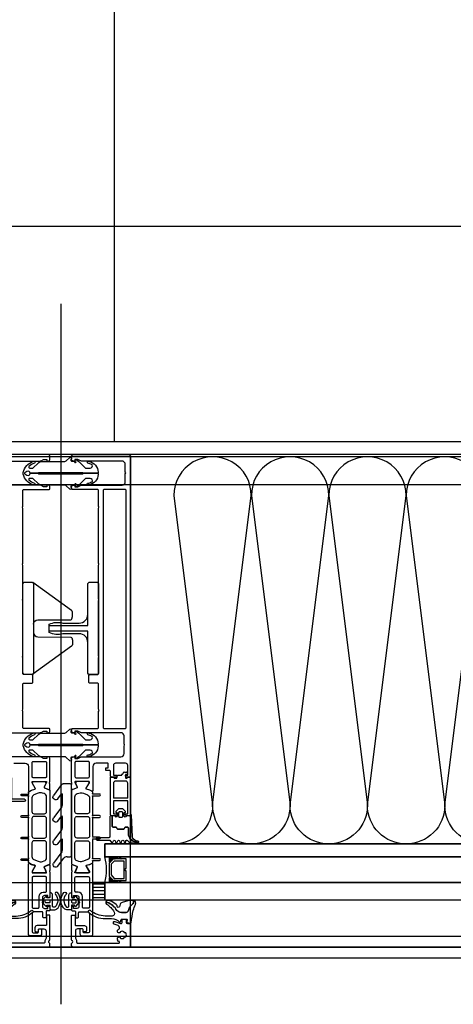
# Model space of a CAD drawing. Header units: millimetres. Extents: x 373037 to 682063, y 76092 to 274210.
# Tile 114 of 256: x 668083 to 668284, y 249571 to 250028. Entities that reach past the tile are written whole.
import ezdxf

# ---------------------------------------------------------------- set-up
doc = ezdxf.new("R2010")
doc.units = ezdxf.units.MM
doc.header["$LTSCALE"] = 100
doc.linetypes.add('CK_ČERCHOVANÁ 50', pattern=[6, 3, -1.5, 0, -1.5])
doc.linetypes.add('ČÁRKOVANÁ', pattern=[19.05, 12.7, -6.35])
doc.layers.get('0').update_dxf_attribs({"linetype": 'CONTINUOUS'})
doc.layers.add('PUDORYS', color=253, linetype='CONTINUOUS')

# ---------------------------------------------------------------- blocks, each defined once
blk = doc.blocks.new('284336')
for points in [[(-0.7, -9.6), (-10, -9.6, 0.414511), (-10.51, -10.11), (-10.51, -15.51, -1), (-11.69, -15.51), (-11.69, -9.6), (-12.69, -8.95, -0.668884), (-12.6, -8.23), (-11.99, -8.01, 0.766384), (-11.99, -7.21), (-12.6, -6.99, -0.76831), (-12.6, -6.23), (-11.99, -6.01, 0.766384), (-11.99, -5.21), (-12.6, -4.99, -0.76831), (-12.6, -4.23), (-11.99, -4.01, 0.766384), (-11.99, -3.21), (-12.6, -2.99, -0.877523), (-12.5, -2.22), (-12.1, -2.22, 0.698129), (-11.83, -1.5, -0.220231), (-12.89, 0.78), (-12.89, 3.45, -0.157143), (-12.82, 3.68), (-12.69, 3.42, -0.067482), (-12.48, 2.53, 0.393136), (-8.66, -1.02), (-6.1, -1.02, -0.414214), (-5.61, -1.51), (-5.61, -2.22, -0.267949), (-5.85, -2.65), (-6.35, -2.93, 0.267949), (-6.61, -3.38), (-6.61, -5.84, 0.267949), (-6.35, -6.29), (-5.85, -6.57, -0.267949), (-5.61, -7), (-5.61, -8.11, 0.414215), (-5.1, -8.62), (-0.41, -8.62), (-0.41, -9.31, -0.414212), (-0.7, -9.6)], [(-0.41, 0), (-0.41, -2, 0.990243), (-0.4, -3.02), (0.9, -3.02, 0.414214), (1.21, -2.71), (1.21, -2.61, -0.668123), (1.71, -2.4), (2.75, -3.45, -0.199004), (2.89, -3.79), (2.89, -5.43, -0.199038), (2.75, -5.77), (1.71, -6.82, -0.668191), (1.21, -6.61), (1.21, -6.51, 0.414214), (0.9, -6.2), (-0.4, -6.2, 0.990269), (-0.41, -7.22), (-0.41, -8.6), (-5.1, -8.6, -0.414215), (-5.59, -8.11), (-5.59, -7, 0.267949), (-5.84, -6.56), (-6.34, -6.27, -0.267949), (-6.59, -5.84), (-6.59, -3.38, -0.267949), (-6.34, -2.95), (-5.84, -2.66, 0.267949), (-5.59, -2.22), (-5.59, -1.51, 0.414214), (-6.1, -1), (-8.66, -1, -0.393156), (-12.46, 2.53, 0.067572), (-12.67, 3.43), (-12.8, 3.7, -0.637545), (-12.12, 3.53), (-11.92, 2.53, 0.344315), (-10.06, 0.91), (0, 0.38, -0.406913), (0.39, 0), (-0.41, 0)], [(1.7, -4.31, 0.414235), (1.2, -3.81), (-0.7, -3.81, 0.414214), (-1.2, -4.31), (-1.2, -4.91, 0.414214), (-0.7, -5.41), (1.2, -5.41, 0.414235), (1.7, -4.91), (1.7, -4.31)]]:
    blk.add_lwpolyline(points, format="xyb", close=True)
blk = doc.blocks.new('nesystémový nástavec 18')
for p, q in [((-17.5, 9.3), (-15.36, 9.3)), ((-15.36, 9.3), (0, 9.3)), ((0, 9.3), (0, 7.8)), ((-18, 6.8), (-18, 8.8)), ((-17, 6.3), (-17.5, 6.3)), ((-11, 8), (-17, 8)), ((-17, 8), (-17, 6.3)), ((-11, 1.3), (-11, 8)), ((-2.8, 8), (-9.7, 8)), ((-9.7, 1.3), (-9.7, 8)), ((-1.8, 2.3), (-1.8, 7)), ((-0.5, 7.3), (-0.5, 6.8)), ((0, 6.3), (0.55, 6.3)), ((0.55, 6.3), (0.95, 5.9)), ((0.95, 5.9), (0.95, 4.8)), ((0.95, 4.8), (0.95, 4.14)), ((-18, 0.5), (-18, 1.8)), ((-17.5, 2.3), (-17, 2.3)), ((-1.8, 0), (-17.5, 0)), ((-17, 2.3), (-17, 1.3)), ((-17, 1.3), (-11, 1.3)), ((-9.7, 1.3), (-2.8, 1.3)), ((0, 0), (-1.8, 0)), ((-0.4, 2.23), (-0.5, 2.04)), ((-0.5, 2.04), (-0.5, 2)), ((1.2, 2.44), (0, 2.44)), ((0, 1.5), (0, 0)), ((0.95, 4.14), (1.2, 4.14)), ((1.2, 1.85), (1.2, 2.44)), ((1.4, 3.94), (1.4, 3.84)), ((1.6, 3.64), (1.6, 3.64)), ((1.8, 1.37), (1.7, 1.35)), ((2.25, 1.63), (1.8, 1.37)), ((2.4, 2.84), (2.4, 1.89))]:
    blk.add_line(p, q)
for centre, radius, start, end in [((-17.5, 8.8), 0.5, 90, 180), ((-15.36, 9.8), 0.5, 270, 270.084), ((-17.5, 6.8), 0.5, 180.0012, 269.9988), ((-2.8, 7), 1, 0, 90), ((0, 7.3), 0.5, 89.9955, 180.0071), ((0, 6.8), 0.5, 179.9949, 270.006), ((0.75, 4.8), 0.2, 359.9656, 0.0344), ((-17.5, 1.8), 0.5, 89.999, 180.0002), ((-17.5, 0.5), 0.5, 180, 270), ((-2.8, 2.3), 1, 270, 0), ((0, 2), 0.5, 179.9716, 270.0327), ((0, 1.94), 0.5, 89.9975, 144.0007), ((1.2, 3.94), 0.2, 359.9707, 90.0249), ((1.7, 1.85), 0.5, 179.9991, 270), ((1.6, 3.84), 0.2, 179.9737, 270.035), ((1.6, 2.84), 0.8, 0.0065, 89.9919), ((2.1, 1.89), 0.3, 299.9815, 0.0183)]:
    blk.add_arc(centre, radius, start, end)
blk = doc.blocks.new('433270')
blk.add_lwpolyline([(1, 0, 0.414364), (0, -1), (0, -1.4, 0.255924), (0.23, -1.83, -0.547723), (0.23, -3.17, 0.255924), (0, -3.6), (0, -14.6, 0.414214), (0.3, -14.9), (1.2, -14.9, 0.414214), (1.7, -14.4), (1.7, -10.3, -0.414214), (2, -10), (6, -10, 0.414248), (7, -9), (7, -7.7, 0.414179), (6.5, -7.2), (5.7, -7.2, 0.414232), (5.4, -7.5), (5.4, -8.2, -0.414198), (5.1, -8.5), (2.8, -8.5, -0.414204), (1.8, -7.5), (1.8, -4.49, -0.147432), (1.97, -3.94, 0.147461), (2.4, -2.5), (2.4, -2.3, -0.414214), (2.9, -1.8), (21.87, -1.8, -0.668178), (22.22, -2.65), (22.16, -2.72, 1), (21.59, -3.29), (21.52, -3.35, 0.198912), (21.38, -3.71), (21.38, -4.05, 0.414214), (22.08, -4.75), (22.38, -4.75, 0.576988), (22.64, -4.3, -0.311246), (24.56, -4.3, 0.576988), (24.82, -4.75), (25.3, -4.75, -0.260065), (25.3, -6.65), (24.82, -6.65, 0.576988), (24.56, -7.1, -0.311246), (22.64, -7.1, 0.576988), (22.38, -6.65), (22.08, -6.65, 0.414214), (21.38, -7.35), (21.38, -7.61, 0.267949), (21.63, -8.04), (21.89, -8.2, -0.637047), (21.73, -10), (19.83, -10.7, 0.315299), (19.5, -11.17), (19.5, -11.49, 0.520567), (20.17, -11.96), (22.83, -10.99, -0.520567), (23.5, -11.46), (23.5, -12.5, 0.414062), (24, -13), (25, -13, 0.414186), (25.5, -12.5), (25.5, -11.5, -0.414182), (26, -11), (27, -11, 0.414214), (27.5, -10.5), (27.5, -0.5, 0.414214), (27, 0), (1, 0)], format="xyb", close=True)
blk = doc.blocks.new('284325')
for points in [[(0.84, -5.23, -0.560316), (0.94, -4.73), (1.94, -4.36, 0.3153), (2.14, -4.08), (2.14, -1.89, 0.451558), (1.8, -1.59), (0.9, -1.7, -0.399586), (0.57, -1.46), (0.3, -0.07, -0.415977), (0.53, 0.29, 0.024107), (6.15, 1.24, 0.076636), (8.99, 2.34, -0.577615), (10.79, 1.3), (10.02, 1.37, 0.283171), (9.08, 0.9, -0.168429), (7.07, -0.74), (5.9, -1.16, 0.315302), (5.24, -2.1), (5.24, -4.21, 0.269719), (6.76, -6.82, -0.194797), (10.18, -11.53, -0.342663), (9.17, -11.17, 0.119207), (5.43, -7.59, 0.578571), (3.63, -8.62), (3.63, -11.77, 0.176415), (6.16, -18.72, -1), (5.24, -19.49, -0.176415), (2.43, -11.77), (2.43, -8.89, 0.208286), (0.84, -5.23)], [(8.95, -6.65), (10.32, -8.78, -0.134555), (10.79, -10.63, -0.339795), (10.19, -11.53, 0.194788), (6.76, -6.81, -0.269736), (5.25, -4.21), (5.25, -2.1, -0.315302), (5.9, -1.17), (7.07, -0.74, 0.168429), (9.09, 0.89, -0.283167), (10.01, 1.36), (10.79, 1.29), (10.79, -0.74, -0.070852), (10.71, -1.3), (9.95, -3.93, -0.241839), (9.08, -4.83), (7.93, -5.22, 0.836024), (8.08, -6.19), (8.11, -6.19, -0.255349), (8.95, -6.65)]]:
    blk.add_lwpolyline(points, format="xyb", close=True)
blk = doc.blocks.new('*U16')
for points in [[(0, 0, 0.414243), (0.1, 0.1), (0, 0.9, -1.0001), (0.2, 0.9), (0.1, 0.1, 0.414228), (0.2, 0, 0.414228)], [(0.2, 0, 0.414243), (0.3, 0.1), (0.2, 0.9, -1.0001), (0.4, 0.9), (0.3, 0.1, 0.414228), (0.4, 0, 0.414228)], [(0.4, 0, 0.414243), (0.5, 0.1), (0.4, 0.9, -1.0001), (0.6, 0.9), (0.5, 0.1, 0.414228), (0.6, 0, 0.414228)], [(0.6, 0, 0.414243), (0.7, 0.1), (0.6, 0.9, -1.0001), (0.8, 0.9), (0.7, 0.1, 0.414228), (0.8, 0, 0.414228)], [(0.8, 0, 0.414243), (0.9, 0.1), (0.8, 0.9, -1.0001), (1, 0.9), (0.9, 0.1, 0.414228), (1, 0, 0.414228)], [(1, 0, 0.414243), (1.1, 0.1), (1, 0.9, -1.0001), (1.2, 0.9), (1.1, 0.1, 0.414228), (1.2, 0, 0.414228)], [(1.2, 0, 0.414243), (1.3, 0.1), (1.2, 0.9, -1.0001), (1.4, 0.9), (1.3, 0.1, 0.414228), (1.4, 0, 0.414228)], [(1.4, 0, 0.414243), (1.5, 0.1), (1.4, 0.9, -1.0001), (1.6, 0.9), (1.5, 0.1, 0.414228), (1.6, 0, 0.414228)], [(1.6, 0, 0.414243), (1.7, 0.1), (1.6, 0.9, -1.0001), (1.8, 0.9), (1.7, 0.1, 0.414228), (1.8, 0, 0.414228)], [(1.8, 0, 0.414243), (1.9, 0.1), (1.8001, 0.9, -1.0001), (2, 0.9), (1.9001, 0.1, 0.414228), (2, 0, 0.414228)]]:
    blk.add_lwpolyline(points, format="xyb")
blk = doc.blocks.new('244748_a')
blk.add_lwpolyline([(8.32, -1.69, 0.082248), (6.34, -0.9, -1.09695), (6.94, -0.1, -0.315353), (11.26, -5.15, -0.480529), (10.87, -5.64), (4.27, -5.64), (4.08, -5.45), (-16.53, -5.45), (-16.72, -5.64), (-20.43, -5.64, 0.574019), (-21.93, -4.78), (-22.99, -5.4, 0.524827), (-22.99, -5.9), (-21.93, -6.52, 0.574021), (-20.43, -5.66), (-16.72, -5.66), (-16.53, -5.85), (4.08, -5.85), (4.27, -5.66), (10.87, -5.66, -0.480529), (11.26, -6.15, -0.326229), (6.88, -11.09, -1.09695), (6.28, -10.3, 0.081457), (8.32, -9.61, 0.599203), (7.48, -8.05), (5.52, -8.05, 0.198965), (5.17, -8.2), (2.22, -11.15), (0.93, -12.01, -0.738038), (0.51, -11.62), (0.87, -11, 1), (0.35, -10.7), (0, -11.3), (-0.98, -11.3, 0.619205), (-1.45, -12.06), (-1.28, -12.43, -0.808139), (-2.04, -13.04), (-3.63, -11.44, 0.198906), (-4.34, -11.15), (-14.99, -11.15, -0.198936), (-16.76, -10.42), (-18.98, -8.2, 0.198942), (-19.33, -8.05), (-20.67, -8.05, 0.500217), (-21.09, -8.73, 0.122037), (-18.5, -10.27, -1.093735), (-19.1, -11.07, -0.240768), (-23.7, -6.07, -0.106226), (-23.7, -5.23, -0.256232), (-19, -0.13, -1.093735), (-18.4, -0.92, 0.116856), (-21.09, -2.57, 0.500217), (-20.67, -3.25), (-19.33, -3.25, 0.198942), (-18.98, -3.1), (-16.75, -0.88, -0.198936), (-14.99, -0.15), (-4.34, -0.15, 0.198907), (-3.63, 0.14), (-2.04, 1.74, -0.808139), (-1.28, 1.13), (-1.45, 0.76, 0.619205), (-0.98, 0), (0, 0), (0.35, -0.6, 1), (0.87, -0.3), (0.51, 0.32, -0.738038), (0.93, 0.71), (2.22, -0.15), (5.17, -3.1, 0.198965), (5.52, -3.25), (7.48, -3.25, 0.599203)], format="xyb", close=True)
blk = doc.blocks.new('236134_0100_s_v')
for points in [[(22.8, -23), (22.8, -5), (42, -5, 0.414214), (43, -4), (43, -1, 0.414214), (42, 0), (1, 0, 0.414214), (0, -1), (0, -4, 0.414214), (1, -5), (20.2, -5), (20.2, -23)], [(15, -5, -0.414214), (19, -9), (19, -16.57, 0.165764), (19.53, -23), (23.47, -23, 0.165764), (24, -16.57), (24, -9, -0.414214), (28, -5)]]:
    blk.add_lwpolyline(points, format="xyb")
blk = doc.blocks.new('236134_0200_s_v')
for points in [[(19.58, 5, -0.41166), (17.58, 6.98), (17.45, 22.25, 0.344217), (17.07, 22.73), (16, 23), (14, 23, 0.240828), (13.19, 22.59), (0.19, 4.59)], [(23.42, 5, 0.41166), (25.42, 6.98), (25.55, 22.25, -0.344217), (25.93, 22.73), (27, 23), (29, 23, -0.240828), (29.81, 22.59), (42.81, 4.59)]]:
    blk.add_lwpolyline(points, format="xyb")
blk.add_lwpolyline([(42, 5), (1, 5, 0.414214), (0, 4), (0, 1, 0.414214), (1, 0), (42, 0, 0.414214), (43, 1), (43, 4, 0.414214)], format="xyb", close=True)
blk = doc.blocks.new('288126')
for points in [[(-16.5, 0), (16.5, 0)], [(-21.36, -6.34), (-17.8, -3.69)], [(-14.71, -4.5), (-19.87, -8.34)], [(-17, -2.08), (-17, -0.5)], [(-8.83, -4.3), (-14.11, -4.3)], [(-4.31, -4.5), (-9.47, -8.34)], [(1.81, -4.3), (-3.71, -4.3)], [(6.33, -4.5), (1.14, -8.37)], [(12.21, -4.3), (6.93, -4.3)], [(17, -0.5), (17, -3.8)], [(-10.96, -6.34), (-8.71, -4.66)], [(-0.35, -6.36), (1.93, -4.66)], [(10.05, -6.36), (12.33, -4.66)], [(16.6, -4.6), (11.54, -8.37)]]:
    blk.add_lwpolyline(points)
for centre, radius, start, end in [((16.5, -0.5), 0.5, 0, 90), ((-16.5, -0.5), 0.5, 90, 180), ((16, -3.8), 1, 306.7059, 0), ((-20.61, -7.34), 1.25, 126.7059, 306.7059), ((-10.21, -7.34), 1.25, 126.7059, 306.7059), ((0.4, -7.37), 1.25, 126.7059, 306.7059), ((10.8, -7.37), 1.25, 126.7059, 306.7059)]:
    blk.add_arc(centre, radius, start, end)
at = {"extrusion": (0, 0, -1)}
for centre, radius, start, end in [((19, -2.08), 2, 180, 233.2941), ((14.11, -5.3), 1, 53.2941, 90), ((8.83, -4.5), 0.2, 90, 233.2941), ((3.71, -5.3), 1, 53.2941, 90), ((-1.81, -4.5), 0.2, 90, 233.2941), ((-6.93, -5.3), 1, 53.2941, 90), ((-12.21, -4.5), 0.2, 90, 233.2941)]:
    blk.add_arc(centre, radius, start, end, dxfattribs=at)
blk = doc.blocks.new('246426')
for points in [[(-1.84, 0.64), (-2.86, -0.38, 0.198926), (-3.15, -1.09), (-3.15, -2.31, 0.198926), (-2.86, -3.02), (-1.84, -4.04, 0.637051), (-1.5, -3.92), (-1.45, -3.4), (-0.3, -3.4, -0.41484), (0, -3.7), (0, -5.19, 0.414232), (0.5, -5.69), (2.14, -5.69, 0.071862), (2.2, -5.68, 0.157876), (3.73, -4.64, 0.360336), (3.48, 2.39, 0.964062), (2.54, 1.48, -0.403385), (2.25, -4.34, -0.190964), (2.11, -4.39), (1.7, -4.39, -0.414214), (1.2, -3.89), (1.2, 1.31, 0.414201), (0.2, 2.31), (0, 2.31), (0, 0.3, -0.414214), (-0.3, 0), (-1.45, 0), (-1.5, 0.52, 0.637051), (-1.84, 0.64)], [(-2.25, -1.4, -0.414214), (-1.85, -1), (-0.4, -1, -0.414214), (0, -1.4), (0, -2, -0.414214), (-0.4, -2.4), (-1.85, -2.4, -0.414214), (-2.25, -2), (-2.25, -1.4)]]:
    blk.add_lwpolyline(points, format="xyb", close=True)

msp = doc.modelspace()

# ---------------------------------------------------------------- hatches: boundary and pattern name
at = {"layer": 'PUDORYS', "true_color": 0x939598}
h = msp.add_hatch(dxfattribs=at)
h.set_pattern_fill('ANSI31', color=252, scale=0.5, angle=495)
h.set_pattern_definition([(180, (657802.217, 205506.7975), (-7e-16, -1.5875), [])])
h.paths.add_polyline_path([(668116.64, 249627.15), (668122.14, 249627.15), (668122.14, 249619.15), (668116.64, 249619.15)])

# ---------------------------------------------------------------- linework, layer by layer
at = {"layer": 'PUDORYS', "color": 252, "linetype": 'CK_ČERCHOVANÁ 50', "ltscale": 50, "true_color": 0x939598}
msp.add_line((668126.64, 249832.15), (668126.64, 251532.15), dxfattribs=at)
at = {"layer": 'PUDORYS', "color": 252, "true_color": 0x939598}
for p, q in [((668101.64, 249896.28), (668101.64, 249570.59)), ((668531.14, 249645.15), (668122.14, 249645.15)), ((668122.14, 249645.15), (668122.14, 249639.15)), ((668122.14, 249639.15), (668531.14, 249639.15)), ((668531.14, 249627.15), (668122.14, 249627.15)), ((668122.14, 249627.15), (668122.14, 249619.15)), ((668122.14, 249619.15), (668531.14, 249619.15))]:
    msp.add_line(p, q, dxfattribs=at)
at = {"layer": 'PUDORYS', "color": 252, "ltscale": 15, "true_color": 0x939598}
for points in [[(655036.64, 249592.15), (681616.64, 249592.15), (681616.64, 273272.15), (655036.64, 273272.15)], [(681611.64, 273267.15), (655041.64, 273267.15), (655041.64, 249597.15), (681611.64, 249597.15)], [(655063.64, 249619.15), (681589.64, 249619.15), (681589.64, 273245.15), (655063.64, 273245.15)], [(681581.64, 273237.15), (655071.64, 273237.15), (655071.64, 249627.15), (681581.64, 249627.15)], [(655270.64, 273038.15), (681383.2, 273038.15), (681383.2, 249826.15), (655270.64, 249826.15)], [(681376.64, 249832.15), (655276.64, 249832.15), (655276.64, 273032.15), (681376.64, 273032.15)], [(668069.14, 249597.15), (668134.14, 249597.15), (668134.14, 249825.15), (668069.14, 249825.15)], [(668134.14, 249645.15), (668519.14, 249645.15), (668519.14, 249825.15), (668134.14, 249825.15)], [(668122.14, 249645.15), (668531.14, 249645.15), (668531.14, 249639.15), (668122.14, 249639.15)]]:
    msp.add_lwpolyline(points, close=True, dxfattribs=at)
at = {"layer": 'PUDORYS', "color": 252, "linetype": 'ČÁRKOVANÁ', "ltscale": 5, "true_color": 0x939598}
for points in [[(681606.64, 249602.15), (655036.64, 249602.15), (655036.64, 273272.15), (681606.64, 273272.15)], [(681611.64, 249597.15), (655041.64, 249597.15), (655041.64, 273267.15), (681611.64, 273267.15)], [(681396.64, 249812.15), (655256.64, 249812.15), (655256.64, 273052.15), (681396.64, 273052.15)], [(681276.64, 249932.15), (655376.64, 249932.15), (655376.64, 272932.15), (681276.64, 272932.15)]]:
    msp.add_lwpolyline(points, close=True, dxfattribs=at)
at = {"layer": 'PUDORYS', "color": 252, "true_color": 0x939598}
for points in [[(681376.64, 249832.15), (655276.64, 249832.15), (655276.64, 273032.15), (681376.64, 273032.15)], [(668132.14, 249638.15), (668126.14, 249638.15), (668124.14, 249636.15), (668124.14, 249630.15), (668126.14, 249628.15), (668132.14, 249628.15), (668132.14, 249632.65), (668131.64, 249632.65), (668131.64, 249633.65), (668132.14, 249633.65)], [(668131.14, 249629.15), (668131.14, 249637.15), (668126.55, 249637.15), (668125.14, 249635.74), (668125.14, 249630.71), (668126.55, 249629.15)], [(668116.64, 249619.15), (668122.14, 249619.15), (668122.14, 249627.15), (668116.64, 249627.15)]]:
    msp.add_lwpolyline(points, close=True, dxfattribs=at)
for points in [[(668073.13, 249823.15), (668091.98, 249823.15, 0.116937), (668092.48, 249823.29), (668093.64, 249823.95), (668095.14, 249823.95), (668095.14, 249823.15), (668095.64, 249823.15, 0.414214), (668096.64, 249824.15), (668096.64, 249825.15, 0.414214), (668095.64, 249826.15), (668070.14, 249826.15, 0.414214)], [(668073.63, 249696.85), (668091.99, 249696.85, 0.13165), (668092.49, 249696.99), (668093.64, 249697.65), (668095.14, 249697.65), (668095.14, 249696.85), (668095.64, 249696.85, 0.414214), (668096.64, 249697.85), (668096.64, 249698.35, 0.414214), (668096.14, 249698.85), (668084.54, 249698.85, -0.414214), (668084.04, 249699.35), (668084.04, 249706.75, -0.399985), (668084.04, 249707.75), (668084.04, 249719.35, -0.414214), (668084.54, 249719.85), (668088.14, 249719.85, 0.414214), (668088.64, 249720.35), (668088.64, 249723.35, 0.414214), (668088.14, 249723.85), (668084.54, 249723.85, -0.414214), (668084.04, 249724.35), (668084.04, 249731.65, -0.38324), (668084.04, 249732.65), (668084.04, 249758.15, -0.38324), (668084.04, 249759.15), (668084.04, 249774.65, -0.38324), (668084.04, 249775.65), (668084.04, 249801.15, -0.38324), (668084.04, 249802.15), (668084.04, 249809.45, -0.414214), (668084.54, 249809.95), (668096.14, 249809.95, 0.414214), (668096.64, 249810.45), (668096.64, 249810.95, 0.414214), (668095.64, 249811.95), (668095.14, 249811.95), (668095.14, 249811.15), (668093.64, 249811.15), (668092.48, 249811.82, 0.116937), (668091.98, 249811.95), (668073.13, 249811.95, -0.414232)], [(668079.84, 249682.65), (668085.14, 249682.65, -0.414167), (668086.64, 249681.15), (668086.64, 249674.16), (668086.64, 249670.06, 0.57735), (668087.24, 249669.71), (668088.1, 249670.21), (668089.59, 249670.64, 0.488701), (668089.77, 249671.08), (668088.34, 249673.54), (668088.34, 249673.96, -0.432566), (668088.54, 249674.16), (668094.84, 249674.16, -0.548397), (668095.03, 249673.88), (668093.96, 249671.49, 0.425336), (668094.07, 249671.22), (668096.09, 249670.41, 0.531563), (668096.64, 249670.78), (668096.64, 249672.84, 0.231306), (668096.52, 249673.08, -0.306185), (668096.42, 249673.4), (668096.64, 249674.16), (668096.64, 249684.66, 0.414214), (668095.64, 249685.66), (668095.14, 249685.66), (668095.14, 249684.86), (668093.64, 249684.86), (668092.49, 249685.52, 0.13165), (668091.99, 249685.65), (668073.63, 249685.65, -0.414214)]]:
    msp.add_lwpolyline(points, format="xyb", dxfattribs=at)
for points in [[(668134.14, 249825.15), (668134.14, 249676.65, -0.414214), (668133.64, 249676.15), (668132.34, 249676.15, -0.41422), (668131.84, 249676.65), (668131.84, 249677.15), (668132.84, 249677.15), (668132.84, 249681.65, 0.414214), (668131.84, 249682.65), (668127.14, 249682.65, 0.414214), (668126.14, 249681.65), (668126.14, 249677.15), (668127.84, 249677.15), (668127.84, 249676.65, -0.414201), (668127.34, 249676.15), (668125.34, 249676.15, -0.414214), (668124.84, 249676.65), (668124.84, 249678.8, 0.414214), (668124.34, 249679.3), (668122.54, 249679.3), (668122.54, 249680.55), (668123.74, 249680.55), (668123.74, 249682.35, 0.414214), (668123.44, 249682.65), (668118.14, 249682.65, 0.414167), (668116.64, 249681.15), (668116.64, 249674.16), (668116.64, 249670.06, -0.57735), (668116.04, 249669.71), (668115.18, 249670.21), (668113.68, 249670.64, -0.488701), (668113.51, 249671.08), (668114.94, 249673.54), (668114.94, 249673.96, 0.432566), (668114.74, 249674.16), (668108.43, 249674.16, 0.548397), (668108.25, 249673.88), (668109.32, 249671.49, -0.425336), (668109.21, 249671.22), (668107.19, 249670.41, -0.531563), (668106.64, 249670.78), (668106.64, 249672.84, -0.231306), (668106.75, 249673.08, 0.306185), (668106.86, 249673.4), (668106.64, 249674.16), (668106.64, 249684.66, -0.414214), (668107.64, 249685.66), (668108.14, 249685.66), (668108.14, 249684.86), (668109.64, 249684.86), (668110.78, 249685.52, -0.13165), (668111.28, 249685.65), (668129.65, 249685.65, 0.414214), (668131.15, 249687.15), (668131.15, 249690.66, 0.399985), (668131.15, 249691.66), (668131.15, 249695.35, 0.414214), (668129.65, 249696.85), (668111.28, 249696.85, -0.13165), (668110.78, 249696.99), (668109.64, 249697.65), (668108.14, 249697.65), (668108.14, 249696.85), (668107.64, 249696.85, -0.414214), (668106.64, 249697.85), (668106.64, 249698.35, -0.414214), (668107.14, 249698.85), (668118.74, 249698.85, 0.414214), (668119.24, 249699.35), (668119.24, 249706.75, 0.399985), (668119.24, 249707.75), (668119.24, 249719.35, 0.414214), (668118.74, 249719.85), (668115.14, 249719.85, -0.414214), (668114.64, 249720.35), (668114.64, 249723.35, -0.414214), (668115.14, 249723.85), (668118.74, 249723.85, 0.414214), (668119.24, 249724.35), (668119.24, 249731.65, 0.38324), (668119.24, 249732.65), (668119.24, 249758.15, 0.38324), (668119.24, 249759.15), (668119.24, 249774.65, 0.38324), (668119.24, 249775.65), (668119.24, 249801.15, 0.38324), (668119.24, 249802.15), (668119.24, 249809.45, 0.414214), (668118.74, 249809.95), (668107.14, 249809.95, -0.414214), (668106.64, 249810.45), (668106.64, 249810.95, -0.414214), (668107.64, 249811.95), (668108.14, 249811.95), (668108.14, 249811.15), (668109.64, 249811.15), (668110.79, 249811.82, -0.116937), (668111.29, 249811.95), (668130.15, 249811.95, 0.414232), (668131.65, 249813.45), (668131.65, 249817.16, 0.399985), (668131.65, 249818.16), (668131.65, 249821.65, 0.414232), (668130.15, 249823.15), (668111.29, 249823.15, -0.116937), (668110.79, 249823.29), (668109.64, 249823.95), (668108.14, 249823.95), (668108.14, 249823.15), (668107.64, 249823.15, -0.414214), (668106.64, 249824.15), (668106.64, 249825.15, -0.414214), (668107.64, 249826.15), (668133.14, 249826.15, -0.414214), (668134.14, 249825.15)], [(668132.04, 249699.35), (668132.04, 249809.45, 0.414214), (668131.54, 249809.95), (668121.84, 249809.95, 0.414214), (668121.34, 249809.45), (668121.34, 249699.35, 0.414214), (668121.84, 249698.85), (668131.54, 249698.85, 0.414214), (668132.04, 249699.35)], [(668094.54, 249683.45, -0.414214), (668095.04, 249682.95), (668095.04, 249676.45, -0.414214), (668094.54, 249675.95), (668088.84, 249675.95, -0.414214), (668088.34, 249676.45), (668088.34, 249682.95, -0.414214), (668088.84, 249683.45), (668094.54, 249683.45)], [(668108.74, 249683.45, 0.414214), (668108.24, 249682.95), (668108.24, 249676.45, 0.414214), (668108.74, 249675.95), (668114.44, 249675.95, 0.414214), (668114.94, 249676.45), (668114.94, 249682.95, 0.414214), (668114.44, 249683.45), (668108.74, 249683.45)], [(668096.64, 249669.82), (668096.64, 249657.9), (668096.64, 249635.99, -0.305837), (668096.33, 249635.53), (668094.04, 249634.61, 0.425336), (668093.93, 249634.34), (668094.65, 249632.72, -0.543753), (668093.96, 249631.66), (668089.06, 249631.66, -0.578182), (668088.54, 249632.57), (668089.8, 249634.76, 0.488505), (668089.62, 249635.2), (668088.11, 249635.63), (668086.79, 249636.39, -0.282478), (668086.64, 249636.67), (668086.64, 249637.11, 1.447009), (668086.51, 249637.46), (668083.54, 249637.46, -1), (668083.54, 249638.26), (668086.51, 249638.26, 1.447009), (668086.64, 249638.62), (668086.64, 249647.15, 1.447009), (668086.51, 249647.5), (668083.54, 249647.5, -1), (668083.54, 249648.3), (668086.51, 249648.3, 1.447009), (668086.64, 249648.66), (668086.64, 249657.15, 1.447009), (668086.51, 249657.5), (668083.54, 249657.5, -1), (668083.54, 249658.3), (668086.51, 249658.3, 1.447009), (668086.64, 249658.66), (668086.64, 249667.19, 1.447009), (668086.51, 249667.54), (668083.54, 249667.54, -1), (668083.54, 249668.34), (668086.51, 249668.34, 1.447009), (668086.64, 249668.7), (668086.64, 249669.14, -0.282478), (668086.79, 249669.42), (668088.11, 249670.18), (668089.62, 249670.61, 0.488505), (668089.8, 249671.05), (668088.54, 249673.24, -0.578182), (668089.06, 249674.14), (668093.96, 249674.14, -0.543753), (668094.65, 249673.09), (668093.93, 249671.47, 0.425336), (668094.04, 249671.2), (668096.33, 249670.28, -0.305837), (668096.64, 249669.82)], [(668106.64, 249669.82), (668106.64, 249657.9), (668106.64, 249635.99, 0.305837), (668106.95, 249635.53), (668109.24, 249634.61, -0.425336), (668109.35, 249634.34), (668108.63, 249632.72, 0.543753), (668109.31, 249631.66), (668114.22, 249631.66, 0.578182), (668114.74, 249632.57), (668113.48, 249634.76, -0.488505), (668113.65, 249635.2), (668115.17, 249635.63), (668116.49, 249636.39, 0.282478), (668116.64, 249636.67), (668116.64, 249637.11, -1.447009), (668116.77, 249637.46), (668119.74, 249637.46, 1), (668119.74, 249638.26), (668116.77, 249638.26, -1.447009), (668116.64, 249638.62), (668116.64, 249647.15, -1.447009), (668116.77, 249647.5), (668119.74, 249647.5, 1), (668119.74, 249648.3), (668116.77, 249648.3, -1.447009), (668116.64, 249648.66), (668116.64, 249657.15, -1.447009), (668116.77, 249657.5), (668119.74, 249657.5, 1), (668119.74, 249658.3), (668116.77, 249658.3, -1.447009), (668116.64, 249658.66), (668116.64, 249667.19, -1.447009), (668116.77, 249667.54), (668119.74, 249667.54, 1), (668119.74, 249668.34), (668116.77, 249668.34, -1.447009), (668116.64, 249668.7), (668116.64, 249669.14, 0.282478), (668116.49, 249669.42), (668115.17, 249670.18), (668113.65, 249670.61, -0.488505), (668113.48, 249671.05), (668114.74, 249673.24, 0.578182), (668114.22, 249674.14), (668109.31, 249674.14, 0.543753), (668108.63, 249673.09), (668109.35, 249671.47, -0.425336), (668109.24, 249671.2), (668106.95, 249670.28, 0.305837), (668106.64, 249669.82)], [(668095.04, 249660.2), (668095.04, 249667.1, 0.324916), (668094, 249668.53), (668093.15, 249668.81, 0.176429), (668091.1, 249668.74), (668089.18, 249667.96, 0.305619), (668088.24, 249666.57), (668088.24, 249660.2, 0.414218), (668089.24, 249659.2), (668094.04, 249659.2, 0.414218), (668095.04, 249660.2)], [(668108.24, 249660.2), (668108.24, 249667.1, -0.324916), (668109.27, 249668.53), (668110.12, 249668.81, -0.176429), (668112.18, 249668.74), (668114.1, 249667.96, -0.305619), (668115.04, 249666.57), (668115.04, 249660.2, -0.414218), (668114.04, 249659.2), (668109.24, 249659.2, -0.414218), (668108.24, 249660.2)], [(668095.04, 249648.9), (668095.04, 249656.9, 0.414214), (668094.04, 249657.9), (668089.24, 249657.9, 0.414214), (668088.24, 249656.9), (668088.24, 249648.9, 0.414214), (668089.24, 249647.9), (668094.04, 249647.9, 0.414214), (668095.04, 249648.9)], [(668108.24, 249648.9), (668108.24, 249656.9, -0.414214), (668109.24, 249657.9), (668114.04, 249657.9, -0.414214), (668115.04, 249656.9), (668115.04, 249648.9, -0.414214), (668114.04, 249647.9), (668109.24, 249647.9, -0.414214), (668108.24, 249648.9)], [(668095.04, 249638.7), (668095.04, 249645.6, 0.414218), (668094.04, 249646.6), (668089.24, 249646.6, 0.414218), (668088.24, 249645.6), (668088.24, 249639.24, 0.305619), (668089.18, 249637.85), (668091.1, 249637.07, 0.176429), (668093.15, 249637), (668094, 249637.28, 0.324916), (668095.04, 249638.7)], [(668108.24, 249638.7), (668108.24, 249645.6, -0.414218), (668109.24, 249646.6), (668114.04, 249646.6, -0.414218), (668115.04, 249645.6), (668115.04, 249639.24, -0.305619), (668114.1, 249637.85), (668112.18, 249637.07, -0.176429), (668110.12, 249637), (668109.27, 249637.28, -0.324916), (668108.24, 249638.7)], [(668096.64, 249631.65), (668096.64, 249620.65, -0.414426), (668096.14, 249620.15), (668095.64, 249620.15), (668095.64, 249621.15), (668094.14, 249621.15, 0.414214), (668093.14, 249620.15), (668093.14, 249618.65, 0.399985), (668093.14, 249617.65), (668093.14, 249616.15, 0.414214), (668094.14, 249615.15), (668095.64, 249615.15), (668095.64, 249616.15), (668096.14, 249616.15, -0.414456), (668096.64, 249615.65), (668096.64, 249614.35, -0.413971), (668096.34, 249614.05), (668095.14, 249614.05, 0.414214), (668094.84, 249613.75), (668094.84, 249610.75), (668093.84, 249610.75, -0.414214), (668093.34, 249611.25), (668093.34, 249613.15, 0.414214), (668092.84, 249613.65), (668089.34, 249613.65, 0.414206), (668088.34, 249612.65), (668088.34, 249604.35, 0.414206), (668088.84, 249603.85), (668090.74, 249603.85, 0.414219), (668091.24, 249604.35), (668091.24, 249605.15, -0.414214), (668091.74, 249605.65), (668092.24, 249605.65, -0.414214), (668092.74, 249605.15), (668092.74, 249603.35, -0.414214), (668091.74, 249602.35), (668087.64, 249602.35, -0.414214), (668086.64, 249603.35), (668086.64, 249631.65), (668086.64, 249635.75, -0.57735), (668087.24, 249636.1), (668088.1, 249635.6), (668089.59, 249635.17, -0.488701), (668089.77, 249634.74), (668088.34, 249632.27), (668088.34, 249631.85, 0.432566), (668088.54, 249631.65), (668094.84, 249631.65, 0.548397), (668095.03, 249631.94), (668093.96, 249634.32, -0.425336), (668094.07, 249634.59), (668096.09, 249635.4, -0.531563), (668096.64, 249635.03), (668096.64, 249632.97, -0.231306), (668096.52, 249632.73, 0.306185), (668096.42, 249632.41), (668096.64, 249631.65)], [(668106.64, 249631.65), (668106.64, 249620.65, 0.414426), (668107.14, 249620.15), (668107.63, 249620.15), (668107.63, 249621.15), (668109.13, 249621.15, -0.414214), (668110.13, 249620.15), (668110.13, 249618.65, -0.399985), (668110.13, 249617.65), (668110.13, 249616.15, -0.414214), (668109.13, 249615.15), (668107.64, 249615.15), (668107.64, 249616.15), (668107.14, 249616.15, 0.414456), (668106.64, 249615.65), (668106.64, 249614.35, 0.413971), (668106.94, 249614.05), (668108.14, 249614.05, -0.414214), (668108.44, 249613.75), (668108.44, 249610.75), (668109.44, 249610.75, 0.414214), (668109.94, 249611.25), (668109.94, 249613.15, -0.414214), (668110.44, 249613.65), (668113.94, 249613.65, -0.414206), (668114.94, 249612.65), (668114.94, 249604.35, -0.414206), (668114.44, 249603.85), (668112.54, 249603.85, -0.414219), (668112.04, 249604.35), (668112.04, 249605.15, 0.414214), (668111.54, 249605.65), (668111.04, 249605.65, 0.414214), (668110.54, 249605.15), (668110.54, 249603.35, 0.414214), (668111.54, 249602.35), (668115.64, 249602.35, 0.414214), (668116.64, 249603.35), (668116.64, 249631.65), (668116.64, 249635.75, 0.57735), (668116.04, 249636.1), (668115.18, 249635.6), (668113.68, 249635.17, 0.488701), (668113.51, 249634.74), (668114.94, 249632.27), (668114.94, 249631.85, -0.432566), (668114.74, 249631.65), (668108.43, 249631.65, -0.548397), (668108.25, 249631.94), (668109.32, 249634.32, 0.425336), (668109.21, 249634.59), (668107.19, 249635.4, 0.531563), (668106.64, 249635.03), (668106.64, 249632.97, 0.231306), (668106.75, 249632.73, -0.306185), (668106.86, 249632.41), (668106.64, 249631.65)], [(668088.34, 249629.45), (668088.34, 249615.75, 0.414214), (668088.84, 249615.25), (668091.04, 249615.25, 0.414214), (668091.54, 249615.75), (668091.54, 249620.72, -0.411139), (668093.54, 249622.75), (668094.54, 249622.75, 0.414214), (668095.04, 249623.25), (668095.04, 249629.45, 0.414214), (668094.54, 249629.95), (668088.84, 249629.95, 0.414214), (668088.34, 249629.45)], [(668114.94, 249629.45), (668114.94, 249615.75, -0.414214), (668114.44, 249615.25), (668112.23, 249615.25, -0.414214), (668111.73, 249615.75), (668111.73, 249620.72, 0.411139), (668109.73, 249622.75), (668108.74, 249622.75, -0.414214), (668108.24, 249623.25), (668108.24, 249629.45, -0.414214), (668108.74, 249629.95), (668114.44, 249629.95, -0.414214), (668114.94, 249629.45)]]:
    msp.add_lwpolyline(points, format="xyb", close=True, dxfattribs=at)
msp.add_lwpolyline([(668520.14, 249826.15), (668133.14, 249826.15)], dxfattribs=at)
for centre, radius, start, end in [((668100.25, 249633.15), 22.7, 344.6728, 15.3272), ((668127.69, 249637.8), 3.55, 157.591, 202.7062), ((668127.32, 249637.92), 2.9, 154.7048, 204.6933), ((668126.97, 249638.09), 2.25, 151.5972, 208.4727), ((668126.73, 249638.23), 1.71, 147.3143, 212.7051), ((668126.57, 249638.37), 1.26, 141.5004, 218.0344), ((668126.48, 249638.52), 0.879, 133.5036, 226.0051), ((668126.49, 249638.65), 0.596, 123.0366, 236.9634), ((668126.78, 249638.65), 0.596, 123.0366, 236.9634), ((668127.08, 249638.65), 0.596, 123.0366, 236.9634), ((668127.37, 249638.65), 0.596, 123.0366, 236.9634), ((668127.66, 249638.65), 0.596, 123.0366, 236.9634), ((668127.95, 249638.65), 0.596, 123.0366, 236.9634), ((668128.25, 249638.65), 0.596, 123.0366, 236.9634), ((668128.54, 249638.65), 0.596, 123.0366, 236.9634), ((668128.83, 249638.65), 0.596, 123.0366, 236.9634), ((668129.12, 249638.65), 0.596, 123.0366, 236.9634), ((668129.42, 249638.65), 0.596, 123.0366, 236.9634), ((668129.71, 249638.65), 0.596, 123.0366, 236.9634), ((668130, 249638.65), 0.596, 123.0366, 236.9634), ((668127.69, 249628.51), 3.55, 157.2938, 202.409), ((668127.32, 249628.39), 2.9, 155.3067, 205.2952), ((668126.97, 249628.22), 2.25, 151.5273, 208.4028), ((668126.73, 249628.08), 1.71, 147.2949, 212.6857), ((668126.57, 249627.94), 1.26, 141.9656, 218.4996), ((668126.48, 249627.79), 0.879, 133.9949, 226.4964), ((668126.49, 249627.65), 0.596, 123.0366, 236.9634), ((668126.78, 249627.65), 0.596, 123.0366, 236.9634), ((668127.08, 249627.65), 0.596, 123.0366, 236.9634), ((668127.37, 249627.65), 0.596, 123.0366, 236.9634), ((668127.66, 249627.65), 0.596, 123.0366, 236.9634), ((668127.95, 249627.65), 0.596, 123.0366, 236.9634), ((668128.25, 249627.65), 0.596, 123.0366, 236.9634), ((668128.54, 249627.65), 0.596, 123.0366, 236.9634), ((668128.83, 249627.65), 0.596, 123.0366, 236.9634), ((668129.12, 249627.65), 0.596, 123.0366, 236.9634), ((668129.42, 249627.65), 0.596, 123.0366, 236.9634), ((668129.71, 249627.65), 0.596, 123.0366, 236.9634), ((668130, 249627.65), 0.596, 123.0366, 236.9634)]:
    msp.add_arc(centre, radius, start, end, dxfattribs=at)

# ---------------------------------------------------------------- block references
for name, p in [('244748_a', (668107.86, 249823.12)), ('244748_a', (668107.86, 249696.82)), ('246426', (668096.64, 249620.15))]:
    msp.add_blockref(name, p, dxfattribs=at)
at = {"layer": 'PUDORYS', "color": 252, "true_color": 0x939598, "xscale": -179.9999932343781, "yscale": 179.9999932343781, "zscale": 179.9999932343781}
msp.add_blockref('*U16', (668514.31, 249645.15), dxfattribs=at)
at = {"layer": 'PUDORYS', "color": 252, "true_color": 0x939598, "xscale": -1}
for name, p, rotation in [('236134_0200_s_v', (668084.04, 249723.85), 270), ('236134_0100_s_v', (668119.24, 249723.85), 270), ('288126', (668106.64, 249656.14), 270), ('284336', (668134.14, 249658.56), 270), ('284325', (668134.14, 249608.01), 270), ('433270', (668106.64, 249597.15), 180)]:
    msp.add_blockref(name, p, dxfattribs=dict(at, rotation=rotation))
at = {"layer": 'PUDORYS', "color": 252, "true_color": 0x939598}
for name, p, rotation in [('284336', (668069.14, 249676.56), 90), ('nesystémový nástavec 18', (668134.14, 249676.15), 90), ('284325', (668069.14, 249608.01), 90), ('433270', (668096.64, 249597.15), 180)]:
    msp.add_blockref(name, p, dxfattribs=dict(at, rotation=rotation))
at = {"layer": 'PUDORYS', "color": 252, "true_color": 0x939598, "xscale": -1}
msp.add_blockref('246426', (668106.63, 249620.15), dxfattribs=at)

doc.saveas('drawing.dxf')
